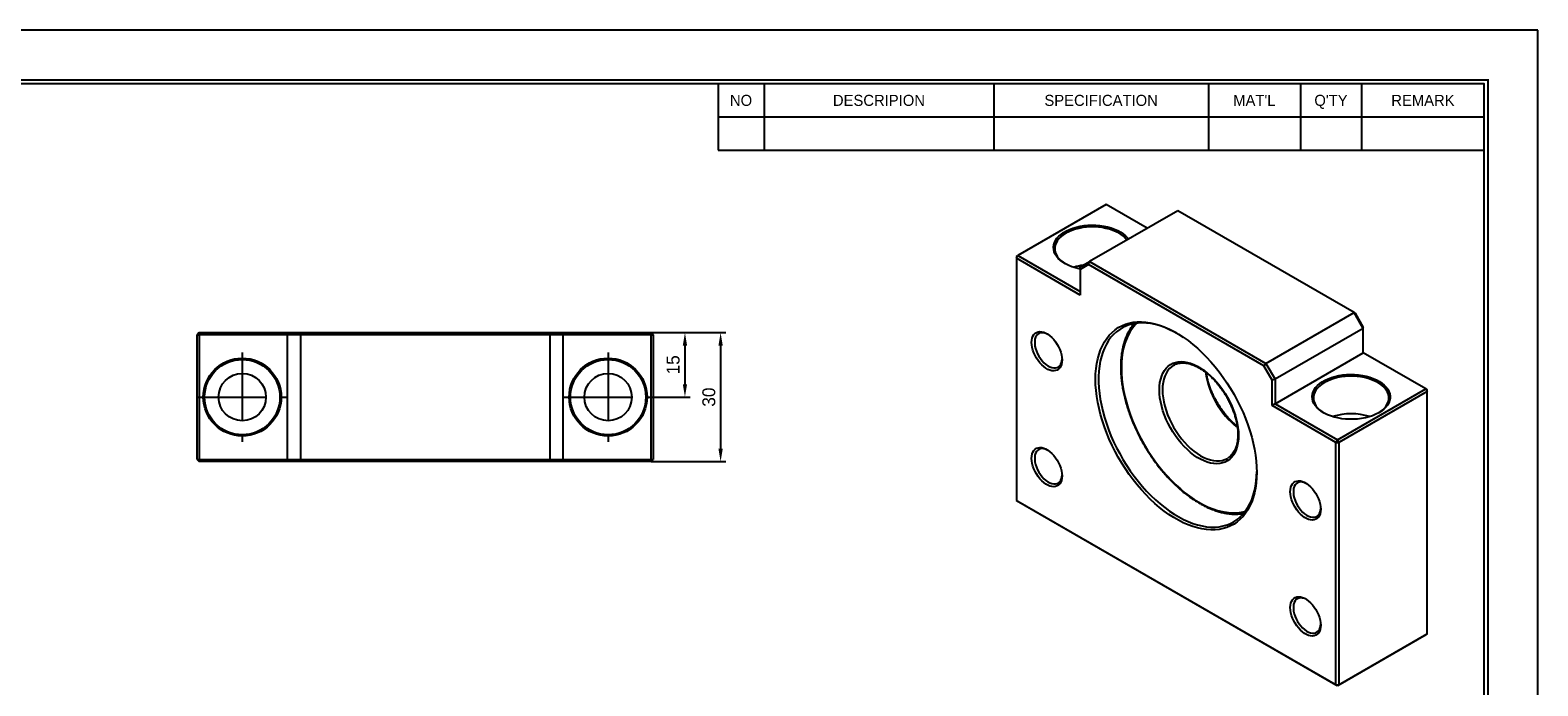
# Model space of a CAD drawing. Header units: millimetres. Extents: x 0 to 529, y 0 to 374.
# Tile 3 of 3: x 178 to 529, y 221 to 374. Entities that reach past the tile are written whole.
import ezdxf
from ezdxf.enums import TextEntityAlignment as Align

# ---------------------------------------------------------------- set-up
doc = ezdxf.new("R2010")
doc.units = ezdxf.units.MM
doc.linetypes.add('CENTER', pattern=[50.8, 31.75, -6.35, 6.35, -6.35])
doc.layers.get('DEFPOINTS').update_dxf_attribs({"linetype": 'CONTINUOUS'})
for name, color, linetype in [('center', 1, 'CENTER'), ('L1', 7, 'CONTINUOUS'), ('OUTLINE', 7, 'CONTINUOUS')]:
    doc.layers.add(name, color=color, linetype=linetype)
doc.dimstyles.get("Standard").update_dxf_attribs({"dimtxt": 3, "dimasz": 3, "dimexe": 1.2, "dimexo": 0, "dimgap": 1.2, "dimtad": 1, "dimdec": 3, "dimzin": 11, "dimdsep": 46, "dimtxsty": 'Standard', "dimcen": 0, "dimclrd": 5, "dimclre": 5, "dimclrt": 3, "dimadec": 0, "dimazin": 0, "dimtfac": 0.6, "dimtdec": 3, "dimtmove": 0, "dimatfit": 3, "dimfxl": 0, "dimtolj": 1, "dimtzin": 11, "dimarcsym": 0})

# ---------------------------------------------------------------- blocks, each defined once
blk = doc.blocks.new('표제란')
at = {"layer": 'L1', "color": 0}
for p, q in [((297, 210), (0, 210)), ((297, 0), (297, 210))]:
    blk.add_line(p, q, dxfattribs=at)
at = {"layer": 'L1'}
for p, q in [((190, 203), (190, 194.34)), ((196, 203), (196, 194.34)), ((226, 203), (226, 194.34)), ((254, 203), (254, 194.34)), ((266, 203), (266, 194.34)), ((274, 203), (274, 194.34)), ((190, 198.67), (290, 198.67)), ((190, 194.34), (290, 194.34))]:
    blk.add_line(p, q, dxfattribs=at)
at = {"layer": 'L1', "const_width": 0.25}
blk.add_lwpolyline([(290.5, 6.5), (290.5, 203.5), (10, 203.5), (10, 6.5)], close=True, dxfattribs=at)
at = {"layer": 'L1'}
blk.add_lwpolyline([(290, 7), (290, 203), (10.5, 203), (10.5, 7)], close=True, dxfattribs=at)
for s, p in [('NO', (193, 200.83)), ('DESCRIPION', (211, 200.83)), ('SPECIFICATION', (240, 200.83)), ("MAT'L", (260, 200.83)), ("Q'TY", (270, 200.83)), ('REMARK', (282, 200.83))]:
    blk.add_text(s, height=1.444, dxfattribs=at).set_placement(p, align=Align.MIDDLE_CENTER)
for tag, p in [('필렛', (179.25, 10.9)), ('모따기', (179.25, 8.3))]:
    blk.add_attdef(tag, text='', height=1.15, dxfattribs=at).set_placement(p, align=Align.MIDDLE_LEFT)
at = {"layer": 'OUTLINE', "ltscale": 0.5}
for tag, p, height in [('TITLE', (237.17, 24.41), 2.5), ('도번', (251.18, 15.64), 2.5), ('SCALE', (253.78, 9.55), 1.2), ('DATE', (277.02, 9.51), 1.2)]:
    blk.add_attdef(tag, p, '', height=height, dxfattribs=at)
blk = doc.blocks.new('*D11')
at = {"layer": 'DEFPOINTS', "color": 0}
for p in [(321.91, 303.52), (322.68, 288.52), (330.53, 288.52)]:
    blk.add_point(p, dxfattribs=at)
at = {"layer": 'OUTLINE', "color": 5, "lineweight": -2}
for p, q in [((321.91, 303.52), (331.73, 303.52)), ((330.53, 300.52), (330.53, 291.52)), ((322.68, 288.52), (331.73, 288.52))]:
    blk.add_line(p, q, dxfattribs=at)
at = {"layer": 'OUTLINE', "color": 5}
for points in [[(330.03, 300.52), (331.03, 300.52), (330.53, 303.52)], [(330.03, 291.52), (331.03, 291.52), (330.53, 288.52)]]:
    blk.add_solid(points, dxfattribs=at)
at = {"layer": 'OUTLINE', "color": 3, "insert": (327.79, 296.02), "char_height": 3, "attachment_point": 5, "rotation": 90}
blk.add_mtext('\\A1;15', dxfattribs=at)
blk = doc.blocks.new('*D12')
at = {"layer": 'DEFPOINTS', "color": 0}
for p in [(322.68, 303.52), (322.68, 273.52), (338.82, 273.52)]:
    blk.add_point(p, dxfattribs=at)
at = {"layer": 'OUTLINE', "color": 5, "lineweight": -2}
for p, q in [((322.68, 303.52), (340.02, 303.52)), ((338.82, 300.52), (338.82, 276.52)), ((322.68, 273.52), (340.02, 273.52))]:
    blk.add_line(p, q, dxfattribs=at)
at = {"layer": 'OUTLINE', "color": 5}
for points in [[(338.32, 300.52), (339.32, 300.52), (338.82, 303.52)], [(338.32, 276.52), (339.32, 276.52), (338.82, 273.52)]]:
    blk.add_solid(points, dxfattribs=at)
at = {"layer": 'OUTLINE', "color": 3, "insert": (336.09, 288.52), "char_height": 3, "attachment_point": 5, "rotation": 90}
blk.add_mtext('\\A1;30', dxfattribs=at)

msp = doc.modelspace()

# ---------------------------------------------------------------- linework, layer by layer
at = {"layer": 'center', "ltscale": 0.5}
for p, q in [((227.6784, 298.9295), (227.6784, 278.1145)), ((312.6784, 298.9295), (312.6784, 278.1145)), ((217.2709, 288.522), (238.0859, 288.522)), ((302.2709, 288.522), (323.0859, 288.522))]:
    msp.add_line(p, q, dxfattribs=at)
at = {"layer": 'OUTLINE'}
for p, q in [((428.3964, 333.2803), (407.8903, 321.4424)), ((437.9412, 327.7702), (428.3964, 333.2803)), ((445.0134, 331.8529), (424.5073, 320.015)), ((486.0256, 308.1771), (445.0134, 331.8529)), ((407.5368, 320.83), (407.8903, 321.4424)), ((407.5368, 321.2383), (407.8903, 321.4424)), ((407.5368, 321.2383), (407.5368, 320.83)), ((407.5368, 320.83), (407.5368, 264.4887)), ((422.386, 312.2578), (407.5368, 320.83)), ((407.8903, 321.4424), (422.386, 313.0742)), ((422.386, 318.79), (424.5073, 320.015)), ((424.3002, 319.3181), (422.386, 318.2127)), ((422.386, 318.2127), (422.386, 318.79)), ((424.3002, 319.3181), (424.5073, 320.015)), ((465.0195, 295.8114), (424.3002, 319.3181)), ((424.5073, 320.015), (465.5195, 296.3392)), ((422.386, 318.2127), (422.386, 312.2578)), ((465.5195, 296.3392), (486.0256, 308.1771)), ((488.147, 304.5029), (486.0256, 308.1771)), ((486.0256, 308.1771), (486.2327, 308.0575)), ((486.2327, 308.0575), (488.147, 304.742)), ((217.6784, 303.522), (217.1784, 303.022)), ((217.1784, 303.022), (217.6784, 303.022)), ((217.1784, 274.022), (217.1784, 303.022)), ((217.6784, 303.522), (217.6784, 303.022)), ((217.6784, 303.522), (238.6784, 303.522)), ((238.1784, 303.022), (217.6784, 303.022)), ((217.6784, 303.022), (217.6784, 274.022)), ((238.6784, 303.522), (238.1784, 303.022)), ((241.1784, 303.022), (238.1784, 303.022)), ((238.1784, 274.022), (238.1784, 303.022)), ((238.6784, 303.522), (241.3855, 303.522)), ((241.1784, 303.022), (241.3855, 303.522)), ((299.1784, 303.022), (241.1784, 303.022)), ((241.1784, 303.022), (241.1784, 274.022)), ((241.3855, 303.522), (298.9713, 303.522)), ((299.1784, 303.022), (298.9713, 303.522)), ((298.9713, 303.522), (301.6784, 303.522)), ((302.1784, 303.022), (299.1784, 303.022)), ((299.1784, 274.022), (299.1784, 303.022)), ((302.1784, 303.022), (301.6784, 303.522)), ((301.6784, 303.522), (322.6784, 303.522)), ((302.1784, 303.022), (302.1784, 274.022)), ((322.6784, 303.022), (302.1784, 303.022)), ((322.6784, 303.022), (322.6784, 303.522)), ((323.1784, 303.022), (322.6784, 303.522)), ((322.6784, 274.022), (322.6784, 303.022)), ((322.6784, 303.022), (323.1784, 303.022)), ((323.1784, 303.022), (323.1784, 274.022)), ((488.147, 304.5029), (467.6409, 292.665)), ((488.147, 304.5029), (488.147, 304.742)), ((488.147, 298.7871), (488.147, 304.5029)), ((467.6409, 286.9492), (488.147, 298.7871)), ((502.6426, 290.4189), (488.147, 298.7871)), ((465.0195, 295.8114), (465.5195, 296.3392)), ((466.9338, 292.4959), (465.0195, 295.8114)), ((465.5195, 296.3392), (467.6409, 292.665)), ((467.6409, 292.665), (466.9338, 292.4959)), ((466.9338, 286.5409), (466.9338, 292.4959)), ((467.6409, 292.665), (467.6409, 286.9492)), ((482.1366, 278.581), (502.6426, 290.4189)), ((502.9962, 289.8065), (482.4901, 277.9686)), ((502.6426, 290.4189), (502.9962, 289.8065)), ((502.6426, 290.4189), (502.9962, 290.2147)), ((502.9962, 289.8065), (502.9962, 290.2147)), ((502.9962, 233.4652), (502.9962, 289.8065)), ((467.6409, 286.9492), (466.9338, 286.5409)), ((481.783, 277.9686), (466.9338, 286.5409)), ((467.6409, 286.9492), (482.1366, 278.581)), ((482.1366, 278.581), (481.783, 277.9686)), ((481.783, 221.6273), (481.783, 277.9686)), ((481.783, 277.9686), (482.4901, 277.9686)), ((482.1366, 278.581), (482.4901, 277.9686)), ((482.4901, 277.9686), (482.4901, 221.6273)), ((217.1784, 274.022), (217.6784, 274.022)), ((217.1784, 274.022), (217.6784, 273.522)), ((217.6784, 274.022), (238.1784, 274.022)), ((217.6784, 273.522), (217.6784, 274.022)), ((238.6784, 273.522), (217.6784, 273.522)), ((238.1784, 274.022), (241.1784, 274.022)), ((238.6784, 273.522), (238.1784, 274.022)), ((241.3855, 273.522), (238.6784, 273.522)), ((241.1784, 274.022), (299.1784, 274.022)), ((241.3855, 273.522), (241.1784, 274.022)), ((298.9713, 273.522), (241.3855, 273.522)), ((298.9713, 273.522), (299.1784, 274.022)), ((301.6784, 273.522), (298.9713, 273.522)), ((299.1784, 274.022), (302.1784, 274.022)), ((302.1784, 274.022), (301.6784, 273.522)), ((322.6784, 273.522), (301.6784, 273.522)), ((302.1784, 274.022), (322.6784, 274.022)), ((322.6784, 274.022), (323.1784, 274.022)), ((322.6784, 274.022), (322.6784, 273.522)), ((322.6784, 273.522), (323.1784, 274.022)), ((407.5368, 264.4887), (481.783, 221.6273)), ((407.8903, 264.2846), (407.5368, 264.4887)), ((482.1366, 221.4231), (407.8903, 264.2846)), ((502.6426, 233.2611), (482.1366, 221.4231)), ((482.4901, 221.6273), (502.9962, 233.4652)), ((502.9962, 233.4652), (502.6426, 233.2611)), ((481.783, 221.6273), (482.4901, 221.6273)), ((482.1366, 221.4231), (481.783, 221.6273)), ((482.4901, 221.6273), (482.1366, 221.4231))]:
    msp.add_line(p, q, dxfattribs=at)
at = {"layer": 'OUTLINE', "flags": 128}
for points in [[(422.386, 318.3166), (422.1313, 318.3674), (421.2728, 318.5764), (420.4561, 318.8353), (419.6898, 319.1413), (418.982, 319.4912), (418.3404, 319.8812), (417.7715, 320.3073), (417.2816, 320.7648), (416.8758, 321.249), (416.5584, 321.7547), (416.3327, 322.2766), (416.2012, 322.8091), (416.1652, 323.3466), (416.2251, 323.8834), (416.3804, 324.4138), (416.6293, 324.9321), (416.9691, 325.433), (417.3964, 325.911), (417.9066, 326.3611), (418.4942, 326.7785), (419.1531, 327.1589), (419.8762, 327.4981), (420.6559, 327.7926), (421.4839, 328.0393), (422.3514, 328.2355), (423.2494, 328.3791), (424.1681, 328.4688), (425.0979, 328.5034), (426.029, 328.4826), (426.9514, 328.4067), (427.8555, 328.2764), (428.7315, 328.0931), (429.5702, 327.8589), (430.3628, 327.576), (431.1008, 327.2477), (431.7764, 326.8772), (432.3825, 326.4687), (432.9125, 326.0263), (433.361, 325.5548), (433.59, 325.2584)], [(431.4016, 326.6062), (430.721, 326.9599), (429.98, 327.2707), (429.1869, 327.5351), (428.3502, 327.7501), (427.4791, 327.9135), (426.5833, 328.0235), (425.6724, 328.0787), (424.7565, 328.0787), (423.8457, 328.0235), (422.9498, 327.9135), (422.0787, 327.7501), (421.242, 327.5351), (420.4489, 327.2707), (419.7079, 326.9599), (419.0273, 326.6062), (418.4144, 326.2132), (417.8761, 325.7855), (417.4181, 325.3276), (417.0456, 324.8446), (416.7626, 324.3417), (416.5722, 323.8246), (416.4764, 323.2987), (416.4764, 322.77), (416.5722, 322.2442), (416.7626, 321.727), (417.0456, 321.2242), (417.4181, 320.7411), (417.8761, 320.2833), (418.4144, 319.8555), (418.922, 319.5244)], [(463.3982, 271.0263), (463.3653, 269.7634), (463.2667, 268.543), (463.1027, 267.3693), (462.874, 266.2464), (462.5812, 265.1783), (462.2256, 264.1688), (461.8082, 263.2213), (461.3306, 262.3392), (460.7944, 261.5257), (460.2016, 260.7835), (459.5541, 260.1153), (458.8544, 259.5234), (458.1048, 259.0099), (457.3079, 258.5767), (456.4667, 258.2251), (455.584, 257.9565), (454.6628, 257.7718), (453.7066, 257.6717), (452.7186, 257.6565), (451.7023, 257.7262), (450.6612, 257.8807), (449.5991, 258.1193), (448.5196, 258.4412), (447.4265, 258.8454), (446.3238, 259.3303), (445.2152, 259.8943), (444.1046, 260.5354), (442.996, 261.2514), (441.8932, 262.0397), (440.8002, 262.8975), (439.7207, 263.8219), (438.6586, 264.8096), (437.6175, 265.8572), (436.6012, 266.9609), (435.6132, 268.1168), (434.6569, 269.321), (433.7358, 270.5692), (432.8531, 271.8569), (432.0118, 273.1798), (431.215, 274.5331), (430.4654, 275.912), (429.7656, 277.3118), (429.1182, 278.7275), (428.5254, 280.1542), (427.9892, 281.5868), (427.5116, 283.0203), (427.0942, 284.4497), (426.7385, 285.8699), (426.4458, 287.2759), (426.2171, 288.6629), (426.0531, 290.026), (425.9545, 291.3602), (425.9216, 292.6611), (425.9545, 293.924), (426.0531, 295.1444), (426.2171, 296.3181), (426.4458, 297.441), (426.7385, 298.5091), (427.0942, 299.5187), (427.5116, 300.4661), (427.9892, 301.3482), (428.5254, 302.1617), (429.1182, 302.9039), (429.7656, 303.5721), (430.4654, 304.164), (431.215, 304.6775), (432.0118, 305.1108), (432.8531, 305.4623), (433.7358, 305.7309), (434.6569, 305.9156), (435.6132, 306.0157), (436.6012, 306.0309), (437.6175, 305.9612), (438.6586, 305.8068), (439.7207, 305.5681), (440.8002, 305.2462), (441.8932, 304.842), (442.996, 304.3571), (444.1046, 303.7931), (445.2152, 303.152), (446.3238, 302.436), (447.4265, 301.6477), (448.5196, 300.7899), (449.5991, 299.8655), (450.6612, 298.8778), (451.7023, 297.8302), (452.7186, 296.7266), (453.7066, 295.5706), (454.6628, 294.3664), (455.584, 293.1182), (456.4667, 291.8305), (457.3079, 290.5076), (458.1048, 289.1543), (458.8544, 287.7754), (459.5541, 286.3756), (460.2016, 284.9599), (460.7944, 283.5332), (461.3306, 282.1006), (461.8082, 280.6671), (462.2256, 279.2378), (462.5812, 277.8175), (462.874, 276.4115), (463.1027, 275.0245), (463.2667, 273.6615), (463.3653, 272.3272), (463.3982, 271.0263)], [(444.8405, 303.3768), (444.1886, 303.7327), (443.0917, 304.271), (442.0017, 304.7297), (440.9224, 305.1073), (439.8578, 305.4023), (438.8117, 305.6137), (437.7878, 305.7407), (436.7897, 305.783), (435.8211, 305.7402), (434.8853, 305.6127), (433.9859, 305.4008), (433.1259, 305.1053), (432.3084, 304.7272), (431.5364, 304.268), (430.8127, 303.7293), (430.1398, 303.1129), (429.5202, 302.4211), (428.956, 301.6564), (428.4493, 300.8214), (428.0019, 299.9193), (427.6154, 298.9532), (427.2912, 297.9266), (427.0304, 296.8432), (426.834, 295.7067), (426.7027, 294.5214), (426.6369, 293.2915), (426.6369, 292.0213), (426.7027, 290.7153), (426.834, 289.3784), (427.0304, 288.0152), (427.2912, 286.6307), (427.6154, 285.2297), (428.0019, 283.8174), (428.4493, 282.3987), (428.956, 280.9788), (429.5202, 279.5626), (430.1398, 278.1554), (430.8127, 276.7622), (431.5364, 275.3878), (432.3084, 274.0373), (433.1259, 272.7154), (433.9859, 271.427), (434.8853, 270.1766), (435.8211, 268.9687), (436.7897, 267.8076), (437.7878, 266.6975), (438.8117, 265.6423), (439.8578, 264.6459), (440.9224, 263.7117), (442.0017, 262.8432), (443.0917, 262.0434), (444.1886, 261.3153), (445.2885, 260.6614), (446.3873, 260.084), (447.4813, 259.5852), (448.5664, 259.1669), (449.6388, 258.8304), (450.6947, 258.5771), (451.7302, 258.4078), (452.7416, 258.3231), (453.7254, 258.3234), (454.678, 258.4086), (455.596, 258.5784), (456.4762, 258.8322), (457.3153, 259.1691), (458.1103, 259.5879), (458.8585, 260.0872), (459.5571, 260.665), (460.2037, 261.3194), (460.7958, 262.0479), (461.3315, 262.8481), (461.8088, 263.717), (462.2259, 264.6516), (462.5814, 265.6484), (462.8741, 266.7039), (463.1028, 267.8143), (463.2667, 268.9757), (463.3653, 270.1839), (463.3974, 271.2319)], [(435.5209, 305.709), (435.1238, 305.3), (434.5324, 304.5851), (433.9973, 303.7985), (433.5205, 302.9429), (433.1037, 302.0215), (432.7484, 301.0377), (432.4559, 299.9949), (432.2273, 298.8972), (432.0634, 297.7483), (431.9649, 296.5526), (431.932, 295.3144), (431.9649, 294.0383), (432.0634, 292.7288), (432.2273, 291.3907), (432.4559, 290.029), (432.7484, 288.6486), (433.1037, 287.2545), (433.5205, 285.8519), (433.9973, 284.4458), (434.5324, 283.0413), (435.1238, 281.6437), (435.7693, 280.258), (436.4666, 278.8892), (437.2132, 277.5424), (438.0063, 276.2225), (438.843, 274.9342), (439.7203, 273.6823), (440.635, 272.4714), (441.5837, 271.3059), (442.5629, 270.1899), (443.5692, 269.1277), (444.5988, 268.123), (445.648, 267.1796), (446.713, 266.3008), (447.7898, 265.49), (448.8745, 264.7499), (449.9632, 264.0834), (451.0519, 263.4929), (452.1366, 262.9806), (453.2134, 262.5482), (454.2783, 262.1974), (455.3275, 261.9295), (456.3572, 261.7454), (457.3634, 261.6458), (458.3427, 261.6311), (459.2914, 261.7013), (460.2061, 261.8561), (460.7565, 261.995)], [(418.1434, 297.1514), (418.1105, 296.6144), (418.0123, 296.1255), (417.8507, 295.6938), (417.6287, 295.3272), (417.3504, 295.0326), (417.021, 294.8155), (416.6467, 294.6799), (416.2344, 294.6284), (415.7918, 294.6619), (415.3272, 294.7798), (414.8491, 294.9799), (414.3666, 295.2585), (413.8885, 295.6103), (413.4239, 296.0289), (412.9813, 296.5064), (412.569, 297.0339), (412.1947, 297.6017), (411.8653, 298.1991), (411.587, 298.815), (411.365, 299.4379), (411.2034, 300.0562), (411.1052, 300.6585), (411.0723, 301.2334), (411.1052, 301.7703), (411.2034, 302.2592), (411.365, 302.691), (411.587, 303.0576), (411.8653, 303.3522), (412.1947, 303.5693), (412.569, 303.7048), (412.9813, 303.7564), (413.4239, 303.7228), (413.8885, 303.6049), (414.3666, 303.4048), (414.8491, 303.1263), (415.3272, 302.7744), (415.7918, 302.3559), (416.2344, 301.8783), (416.6467, 301.3508), (417.021, 300.7831), (417.3504, 300.1857), (417.6287, 299.5698), (417.8507, 298.9469), (418.0123, 298.3285), (418.1105, 297.7263), (418.1434, 297.1514)], [(414.7898, 303.1646), (414.3834, 303.3434), (413.934, 303.4672), (413.5065, 303.5042), (413.1099, 303.4537), (412.7529, 303.3167), (412.4429, 303.0961), (412.1866, 302.7967), (411.9894, 302.4248), (411.8556, 301.9884), (411.7879, 301.4967), (411.7879, 300.9603), (411.8556, 300.3905), (411.9894, 299.7996), (412.1866, 299.2), (412.4429, 298.6047), (412.7529, 298.0262), (413.1099, 297.4769), (413.5065, 296.9686), (413.934, 296.512), (414.3834, 296.1168), (414.8452, 295.7916), (415.3094, 295.5432), (415.7662, 295.3769), (416.2059, 295.2963), (416.619, 295.3031), (416.9968, 295.3971), (417.3313, 295.5764), (417.6152, 295.8371), (417.8425, 296.1736), (418.0085, 296.5788), (418.1095, 297.0441), (418.1387, 297.3635)], [(459.1556, 279.5986), (459.1225, 278.7175), (459.0234, 277.881), (458.859, 277.0951), (458.6305, 276.3654), (458.3396, 275.6973), (457.9883, 275.0956), (457.5792, 274.5645), (457.1152, 274.1079), (456.5997, 273.7291), (456.0364, 273.4309), (455.4293, 273.2153), (454.7828, 273.0839), (454.1016, 273.0377), (453.3906, 273.077), (452.6549, 273.2016), (451.8998, 273.4105), (451.1308, 273.7021), (450.3533, 274.0745), (449.5731, 274.525), (448.7956, 275.0502), (448.0265, 275.6465), (447.2715, 276.3094), (446.5358, 277.0343), (445.8247, 277.8159), (445.1436, 278.6485), (444.4971, 279.5263), (443.89, 280.4428), (443.3267, 281.3915), (442.8112, 282.3654), (442.3472, 283.3577), (441.9381, 284.3611), (441.5868, 285.3685), (441.2959, 286.3725), (441.0674, 287.3659), (440.903, 288.3416), (440.8039, 289.2926), (440.7708, 290.2119), (440.8039, 291.093), (440.903, 291.9295), (441.0674, 292.7154), (441.2959, 293.445), (441.5868, 294.1132), (441.9381, 294.7149), (442.3472, 295.246), (442.8112, 295.7026), (443.3267, 296.0814), (443.89, 296.3796), (444.4971, 296.5952), (445.1436, 296.7266), (445.8247, 296.7727), (446.5358, 296.7334), (447.2715, 296.6089), (448.0265, 296.4), (448.7956, 296.1083), (449.5731, 295.7359), (450.3533, 295.2855), (451.1308, 294.7603), (451.8998, 294.164), (452.6549, 293.5011), (453.3906, 292.7762), (454.1016, 291.9946), (454.7828, 291.1619), (455.4293, 290.2842), (456.0364, 289.3677), (456.5997, 288.419), (457.1152, 287.445), (457.5792, 286.4528), (457.9883, 285.4494), (458.3396, 284.442), (458.6305, 283.438), (458.859, 282.4446), (459.0234, 281.4689), (459.1225, 280.5179), (459.1556, 279.5986)], [(443.935, 295.8553), (443.5458, 295.5789), (443.0764, 295.1435), (442.6621, 294.6317), (442.306, 294.0474), (442.011, 293.3951), (441.7791, 292.6797), (441.6122, 291.9068), (441.5115, 291.0821), (441.4779, 290.2119), (441.5115, 289.3029), (441.6122, 288.362), (441.7791, 287.3963), (442.011, 286.4132), (442.306, 285.4203), (442.6621, 284.4249), (443.0764, 283.4347), (443.5458, 282.4573), (444.0667, 281.5001), (444.6353, 280.5704), (445.247, 279.6752), (445.8973, 278.8213), (446.5813, 278.0153), (447.2937, 277.2633), (448.0291, 276.571), (448.7819, 275.9437), (449.5464, 275.3861), (450.3167, 274.9026), (451.0871, 274.4967), (451.8516, 274.1716), (452.6044, 273.9297), (453.3398, 273.7729), (454.0522, 273.7024), (454.7362, 273.7187), (455.3865, 273.8217), (455.9982, 274.0107), (456.5662, 274.2837)], [(444.0673, 295.9349), (444.0667, 295.9347), (443.935, 295.8553)], [(491.7178, 284.8877), (491.0259, 284.5275), (490.2735, 284.2102), (489.4686, 283.9392), (488.6197, 283.7175), (487.7358, 283.5473), (486.8263, 283.4306), (485.9007, 283.3684), (484.9691, 283.3614), (484.0411, 283.4098), (483.1266, 283.5131), (482.2354, 283.6701), (481.3769, 283.8791), (480.5601, 284.138), (479.7938, 284.444), (479.0861, 284.7939), (478.4444, 285.1839), (477.8756, 285.6099), (477.3857, 286.0675), (476.9799, 286.5516), (476.6625, 287.0574), (476.4368, 287.5793), (476.3053, 288.1118), (476.2693, 288.6493), (476.3292, 289.186), (476.4845, 289.7164), (476.7333, 290.2348), (477.0732, 290.7356), (477.5005, 291.2136), (478.0106, 291.6637), (478.5983, 292.0812), (479.2571, 292.4615), (479.9802, 292.8007), (480.7599, 293.0952), (481.588, 293.3419), (482.4555, 293.5381), (483.3534, 293.6818), (484.2722, 293.7714), (485.202, 293.806), (486.1331, 293.7852), (487.0555, 293.7093), (487.9595, 293.579), (488.8356, 293.3958), (489.6743, 293.1615), (490.4669, 292.8787), (491.2049, 292.5503), (491.8805, 292.1799), (492.4865, 291.7713), (493.0166, 291.3289), (493.4651, 290.8575), (493.8272, 290.3618), (494.0991, 289.8474), (494.2779, 289.3195), (494.3618, 288.7837), (494.3498, 288.2459), (494.2421, 287.7116), (494.0397, 287.1865), (493.745, 286.6763), (493.3609, 286.1862), (492.8915, 285.7215), (492.3419, 285.2872), (491.7178, 284.8877)], [(491.5057, 291.9088), (490.8251, 292.2626), (490.0841, 292.5734), (489.2909, 292.8377), (488.4543, 293.0528), (487.5832, 293.2162), (486.6873, 293.3261), (485.7765, 293.3814), (484.8606, 293.3814), (483.9497, 293.3261), (483.0539, 293.2162), (482.1828, 293.0528), (481.3461, 292.8377), (480.5529, 292.5734), (479.812, 292.2626), (479.1313, 291.9088), (478.5185, 291.5159), (477.9802, 291.0881), (477.5222, 290.6303), (477.1497, 290.1472), (476.8667, 289.6444), (476.6763, 289.1272), (476.5805, 288.6014), (476.5805, 288.0727), (476.6763, 287.5468), (476.8667, 287.0297), (477.1497, 286.5268), (477.5222, 286.0438), (477.9802, 285.5859), (478.5185, 285.1582), (479.026, 284.8271)], [(491.611, 284.8271), (492.1186, 285.1582), (492.6569, 285.5859), (493.1148, 286.0438), (493.4874, 286.5268), (493.7704, 287.0297), (493.9608, 287.5468), (494.0565, 288.0727), (494.0565, 288.6014), (493.9608, 289.1272), (493.7704, 289.6444), (493.4874, 290.1472), (493.1148, 290.6303), (492.6569, 291.0881), (492.1186, 291.5159), (491.5057, 291.9088)], [(418.1434, 270.2055), (418.1105, 269.6686), (418.0123, 269.1797), (417.8507, 268.7479), (417.6287, 268.3813), (417.3504, 268.0867), (417.021, 267.8696), (416.6467, 267.7341), (416.2344, 267.6826), (415.7918, 267.7161), (415.3272, 267.834), (414.8491, 268.0341), (414.3666, 268.3126), (413.8885, 268.6645), (413.4239, 269.0831), (412.9813, 269.5606), (412.569, 270.0881), (412.1947, 270.6558), (411.8653, 271.2532), (411.587, 271.8691), (411.365, 272.492), (411.2034, 273.1104), (411.1052, 273.7126), (411.0723, 274.2876), (411.1052, 274.8245), (411.2034, 275.3134), (411.365, 275.7451), (411.587, 276.1117), (411.8653, 276.4063), (412.1947, 276.6234), (412.569, 276.759), (412.9813, 276.8105), (413.4239, 276.777), (413.8885, 276.6591), (414.3666, 276.459), (414.8491, 276.1804), (415.3272, 275.8286), (415.7918, 275.41), (416.2344, 274.9325), (416.6467, 274.405), (417.021, 273.8372), (417.3504, 273.2398), (417.6287, 272.624), (417.8507, 272.001), (418.0123, 271.3827), (418.1105, 270.7804), (418.1434, 270.2055)], [(414.7898, 276.2188), (414.3834, 276.3976), (413.934, 276.5214), (413.5065, 276.5584), (413.1099, 276.5078), (412.7529, 276.3708), (412.4429, 276.1503), (412.1866, 275.8509), (411.9894, 275.479), (411.8556, 275.0425), (411.7879, 274.5509), (411.7879, 274.0144), (411.8556, 273.4447), (411.9894, 272.8537), (412.1866, 272.2542), (412.4429, 271.6588), (412.7529, 271.0804), (413.1099, 270.5311), (413.5065, 270.0227), (413.934, 269.5661), (414.3834, 269.171), (414.8452, 268.8457), (415.3094, 268.5973), (415.7662, 268.4311), (416.2059, 268.3505), (416.619, 268.3572), (416.9968, 268.4513), (417.3313, 268.6305), (417.6152, 268.8912), (417.8425, 269.2278), (418.0085, 269.633), (418.1095, 270.0983), (418.1387, 270.4177)], [(456.5662, 274.2837), (456.5667, 274.284), (456.6524, 274.3349)], [(478.2475, 262.454), (478.2145, 261.9171), (478.1164, 261.4282), (477.9548, 260.9964), (477.7328, 260.6298), (477.4545, 260.3352), (477.1251, 260.1181), (476.7508, 259.9826), (476.3385, 259.9311), (475.8959, 259.9646), (475.4313, 260.0825), (474.9532, 260.2826), (474.4707, 260.5611), (473.9926, 260.913), (473.528, 261.3316), (473.0854, 261.8091), (472.6731, 262.3366), (472.2987, 262.9044), (471.9694, 263.5017), (471.6911, 264.1176), (471.4691, 264.7405), (471.3075, 265.3589), (471.2093, 265.9611), (471.1764, 266.5361), (471.2093, 267.073), (471.3075, 267.5619), (471.4691, 267.9936), (471.6911, 268.3602), (471.9694, 268.6548), (472.2987, 268.8719), (472.6731, 269.0075), (473.0854, 269.059), (473.528, 269.0255), (473.9926, 268.9076), (474.4707, 268.7075), (474.9532, 268.4289), (475.4313, 268.0771), (475.8959, 267.6585), (476.3385, 267.181), (476.7508, 266.6535), (477.1251, 266.0857), (477.4545, 265.4883), (477.7328, 264.8725), (477.9548, 264.2495), (478.1164, 263.6312), (478.2145, 263.029), (478.2475, 262.454)], [(474.8939, 268.4673), (474.4875, 268.6461), (474.0381, 268.7699), (473.6105, 268.8069), (473.214, 268.7563), (472.857, 268.6193), (472.547, 268.3988), (472.2906, 268.0994), (472.0935, 267.7275), (471.9596, 267.291), (471.892, 266.7994), (471.892, 266.2629), (471.9596, 265.6932), (472.0935, 265.1022), (472.2906, 264.5027), (472.547, 263.9073), (472.857, 263.3289), (473.214, 262.7796), (473.6105, 262.2712), (474.0381, 261.8146), (474.4875, 261.4195), (474.9493, 261.0942), (475.4135, 260.8458), (475.8703, 260.6796), (476.31, 260.599), (476.7231, 260.6057), (477.1009, 260.6998), (477.4353, 260.879), (477.7192, 261.1397), (477.9466, 261.4763), (478.1125, 261.8815), (478.2136, 262.3468), (478.2428, 262.6662)], [(478.2475, 235.5082), (478.2145, 234.9712), (478.1164, 234.4824), (477.9548, 234.0506), (477.7328, 233.684), (477.4545, 233.3894), (477.1251, 233.1723), (476.7508, 233.0367), (476.3385, 232.9852), (475.8959, 233.0187), (475.4313, 233.1366), (474.9532, 233.3367), (474.4707, 233.6153), (473.9926, 233.9671), (473.528, 234.3857), (473.0854, 234.8632), (472.6731, 235.3908), (472.2987, 235.9585), (471.9694, 236.5559), (471.6911, 237.1718), (471.4691, 237.7947), (471.3075, 238.413), (471.2093, 239.0153), (471.1764, 239.5902), (471.2093, 240.1271), (471.3075, 240.616), (471.4691, 241.0478), (471.6911, 241.4144), (471.9694, 241.709), (472.2987, 241.9261), (472.6731, 242.0616), (473.0854, 242.1132), (473.528, 242.0797), (473.9926, 241.9618), (474.4707, 241.7617), (474.9532, 241.4831), (475.4313, 241.1312), (475.8959, 240.7127), (476.3385, 240.2352), (476.7508, 239.7076), (477.1251, 239.1399), (477.4545, 238.5425), (477.7328, 237.9266), (477.9548, 237.3037), (478.1164, 236.6854), (478.2145, 236.0831), (478.2475, 235.5082)], [(474.8939, 241.5214), (474.4875, 241.7003), (474.0381, 241.824), (473.6105, 241.861), (473.214, 241.8105), (472.857, 241.6735), (472.547, 241.4529), (472.2906, 241.1535), (472.0935, 240.7816), (471.9596, 240.3452), (471.892, 239.8535), (471.892, 239.3171), (471.9596, 238.7473), (472.0935, 238.1564), (472.2906, 237.5568), (472.547, 236.9615), (472.857, 236.383), (473.214, 235.8337), (473.6105, 235.3254), (474.0381, 234.8688), (474.4875, 234.4736), (474.9493, 234.1484), (475.4135, 233.9), (475.8703, 233.7337), (476.31, 233.6531), (476.7231, 233.6599), (477.1009, 233.7539), (477.4353, 233.9332), (477.7192, 234.1939), (477.9466, 234.5304), (478.1125, 234.9357), (478.2136, 235.4009), (478.2428, 235.7203)]]:
    msp.add_lwpolyline(points, dxfattribs=at)
at = {"layer": 'OUTLINE'}
for centre, radius in [((227.6784, 288.522), 9.05), ((227.6784, 288.522), 8.75), ((312.6784, 288.522), 9.05), ((312.6784, 288.522), 8.75), ((227.6784, 288.522), 5.5), ((312.6784, 288.522), 5.5)]:
    msp.add_circle(centre, radius, dxfattribs=at)
for centre, radius, start, end in [((428.5102, 321.3332), 6.0137, 38.215712, 61.261537), ((424.9326, 306.2215), 13.1062, 98.072151, 107.956494), ((471.2478, 297.1928), 19.9756, 188.236243, 231.777971), ((485.3185, 270.3254), 14.3338, 72.449029, 107.550971)]:
    msp.add_arc(centre, radius, start, end, dxfattribs=at)
for points, knots in [([(434.9227, 305.6186), (434.791, 305.4656), (434.463, 305.0846), (433.9977, 304.4018), (433.5209, 303.5822), (433.1005, 302.6999), (432.7355, 301.7608), (432.4279, 300.7672), (432.1787, 299.7227), (431.9887, 298.6307), (431.8585, 297.4951), (431.7886, 296.3196), (431.779, 295.1082), (431.8296, 293.8649), (431.9401, 292.5938), (432.1101, 291.299), (432.339, 289.9847), (432.6257, 288.655), (432.9694, 287.3142), (433.3689, 285.9666), (433.8229, 284.6164), (434.3297, 283.2679), (434.8879, 281.9255), (435.4955, 280.5933), (436.1506, 279.2757), (436.8511, 277.9768), (437.5947, 276.7008), (438.3791, 275.4517), (439.2018, 274.2336), (440.0601, 273.0503), (440.9514, 271.9056), (441.8727, 270.8033), (442.8214, 269.7468), (443.7942, 268.7395), (444.7883, 267.7847), (445.8005, 266.8856), (446.8277, 266.0449), (447.8666, 265.2656), (448.914, 264.5501), (449.9667, 263.901), (451.0214, 263.3203), (452.0748, 262.8103), (453.1235, 262.3727), (454.1641, 262.0091), (455.1932, 261.721), (456.2072, 261.5094), (457.2026, 261.3757), (458.1765, 261.3185), (459.1225, 261.3451), (459.837, 261.4096), (460.2246, 261.4911), (460.317, 261.5105)], [0, 0, 0, 0, 0.01380472, 0.03439028, 0.05503504, 0.07573839, 0.09649476, 0.1172955, 0.1381308, 0.15899107, 0.17986786, 0.20075425, 0.22164491, 0.24253519, 0.26342252, 0.28430548, 0.3051833, 0.3260557, 0.34692276, 0.36778477, 0.38864223, 0.40949571, 0.43034586, 0.45119339, 0.47203902, 0.4928835, 0.51372757, 0.53457197, 0.55541723, 0.57626413, 0.59711343, 0.61796589, 0.63882225, 0.65968326, 0.68054958, 0.70142182, 0.72230048, 0.74318587, 0.76407804, 0.78497664, 0.80588079, 0.82678889, 0.84769776, 0.86860253, 0.88949732, 0.91037448, 0.9312248, 0.9520379, 0.97280333, 0.99351216, 1, 1, 1, 1]), ([(443.9505, 295.8531), (444.0467, 295.9146), (444.3023, 296.0779), (444.7634, 296.2618), (445.3263, 296.4111), (445.9249, 296.4818), (446.5519, 296.4779), (447.2035, 296.399), (447.8756, 296.2461), (448.5643, 296.0203), (449.2655, 295.7228), (449.9747, 295.355), (450.6873, 294.919), (451.3983, 294.4175), (452.1029, 293.8534), (452.7961, 293.2303), (453.4731, 292.5522), (454.1291, 291.8236), (454.7595, 291.0493), (455.3599, 290.2345), (455.9262, 289.3848), (456.4543, 288.5059), (456.9407, 287.6038), (457.382, 286.6848), (457.7752, 285.7551), (458.1178, 284.8211), (458.4075, 283.8895), (458.6425, 282.9665), (458.8216, 282.0585), (458.9428, 281.1726), (459.0012, 280.4207), (459.0069, 279.9738), (459.0091, 279.8027)], [0, 0, 0, 0, 0.0214489, 0.05699002, 0.0924271, 0.12755545, 0.16231422, 0.19674696, 0.23094033, 0.26498103, 0.29893797, 0.33285944, 0.36677391, 0.40069687, 0.43464, 0.46860832, 0.50260257, 0.53662091, 0.57065997, 0.60471558, 0.63878306, 0.67285753, 0.70693399, 0.74100632, 0.7750688, 0.80911631, 0.84314383, 0.87714656, 0.91112018, 0.94506133, 0.97896846, 1, 1, 1, 1]), ([(458.8552, 281.7479), (458.8141, 281.7788), (458.537, 281.9876), (458.032, 282.4334), (457.3469, 283.084), (456.6815, 283.7928), (456.0396, 284.5479), (455.4258, 285.3461), (454.8445, 286.1815), (454.2996, 287.0487), (453.7949, 287.9416), (453.334, 288.8541), (452.9198, 289.7801), (452.5554, 290.7129), (452.2424, 291.6465), (451.9853, 292.5734), (451.7923, 293.423), (451.7119, 293.9519), (451.6767, 294.1833)], [0, 0, 0, 0, 0.011614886, 0.078352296, 0.145140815, 0.211978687, 0.278860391, 0.345778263, 0.412723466, 0.479686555, 0.546657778, 0.613626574, 0.680580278, 0.747508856, 0.814402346, 0.881251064, 0.948046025, 1, 1, 1, 1]), ([(459.0091, 279.8027), (459.0076, 279.6604), (459.003, 279.2469), (458.952, 278.5918), (458.8383, 277.8565), (458.6695, 277.1715), (458.4482, 276.5403), (458.1759, 275.9665), (457.8548, 275.4522), (457.485, 275.0017), (457.0845, 274.6211), (456.7866, 274.4268), (456.6438, 274.3337)], [0, 0, 0, 0, 0.05504986, 0.15995923, 0.26484161, 0.36974927, 0.47480156, 0.58017768, 0.68612072, 0.7929155, 0.9008136, 1, 1, 1, 1])]:
    msp.add_open_spline(points, degree=3, knots=knots, dxfattribs=at)

# ---------------------------------------------------------------- block references
at = {"layer": 'OUTLINE', "xscale": 1.78012422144, "yscale": 1.78012422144, "zscale": 1.78012422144}
msp.add_blockref('표제란', (0, 0), dxfattribs=at)

# ---------------------------------------------------------------- dimensions: what is measured, and where the dimension line sits
at = {"layer": 'OUTLINE'}
for base, p1, p2, picture, middle in [((330.5285, 288.522), (321.9143, 303.522), (322.6784, 288.522), '*D11', (327.7866, 296.022)), ((338.8242, 273.522), (322.6784, 303.522), (322.6784, 273.522), '*D12', (336.0862, 288.522))]:
    dim = msp.add_linear_dim(base=base, p1=p1, p2=p2, angle=90, dimstyle='Standard', dxfattribs=at)
    dim.commit()
    dim.dimension.update_dxf_attribs({"geometry": picture, "text_midpoint": middle})

doc.saveas('drawing.dxf')
